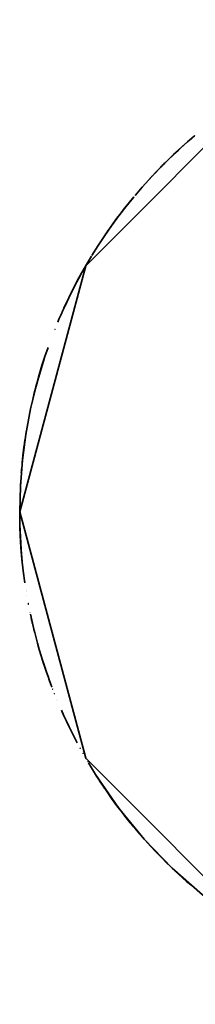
# Model space of a CAD drawing. Header units: millimetres. Extents: x 0 to 1340, y 0 to 800.
# Tile 12 of 100: x 276.583 to 276.732, y 233.75 to 234.583. Entities that reach past the tile are written whole.
import ezdxf

# ---------------------------------------------------------------- set-up
doc = ezdxf.new("R2010")
doc.units = ezdxf.units.MM
doc.layers.add('OUTLINE', color=7, linetype='Continuous', lineweight=35, true_color=0x141414)

msp = doc.modelspace()

# ---------------------------------------------------------------- linework, layer by layer
at = {"layer": 'OUTLINE'}
for points in [[(277.41667, 234.16667), (277.36084, 234.375), (277.20833, 234.52751), (277, 234.58333), (276.79167, 234.52751), (276.63916, 234.375), (276.58333, 234.16667)], [(277.41667, 234.16667), (277.36084, 234.375), (277.20833, 234.52751), (277, 234.58333), (276.79167, 234.52751), (276.63916, 234.375), (276.58333, 234.16667)], [(276.73111, 234.48496), (276.72527, 234.47993), (276.71952, 234.47479), (276.71387, 234.46955), (276.70832, 234.46421), (276.70287, 234.45877), (276.69751, 234.45322)], [(276.72942, 234.48352), (276.72942, 234.48352), (276.72942, 234.48352), (276.72942, 234.48352), (276.72942, 234.48352), (276.72942, 234.48352), (276.72942, 234.48352)], [(276.73005, 234.48406), (276.73005, 234.48406), (276.73005, 234.48406), (276.73005, 234.48406), (276.73005, 234.48406), (276.73005, 234.48406), (276.73005, 234.48406)], [(276.73069, 234.4846), (276.73069, 234.4846), (276.73069, 234.4846), (276.73069, 234.4846), (276.73069, 234.4846), (276.73069, 234.4846), (276.73069, 234.4846)], [(276.73149, 234.48527), (276.73148, 234.48527), (276.73147, 234.48527), (276.73147, 234.48526), (276.73146, 234.48526), (276.73146, 234.48525), (276.73145, 234.48525)], [(276.72175, 234.47681), (276.71759, 234.47303), (276.71348, 234.46918), (276.70942, 234.46529), (276.70542, 234.46134), (276.70146, 234.45733), (276.69757, 234.45328)], [(276.72827, 234.48254), (276.72566, 234.48027), (276.72306, 234.47798), (276.72049, 234.47567), (276.71793, 234.47334), (276.7154, 234.47099), (276.71288, 234.46862)], [(276.72371, 234.47855), (276.72338, 234.47827), (276.72306, 234.47798), (276.72274, 234.47769), (276.72242, 234.47741), (276.72209, 234.47712), (276.72177, 234.47683)], [(276.72432, 234.4791), (276.72432, 234.4791), (276.72432, 234.4791), (276.72432, 234.4791), (276.72432, 234.4791), (276.72432, 234.4791), (276.72432, 234.4791)], [(276.72525, 234.47992), (276.72525, 234.47992), (276.72525, 234.47992), (276.72525, 234.47992), (276.72525, 234.47992), (276.72525, 234.47992), (276.72525, 234.47992)], [(276.72557, 234.48019), (276.72556, 234.48019), (276.72556, 234.48019), (276.72556, 234.48019), (276.72556, 234.48019), (276.72556, 234.48019), (276.72556, 234.48019)], [(276.72764, 234.48199), (276.72764, 234.48199), (276.72764, 234.48199), (276.72764, 234.48199), (276.72764, 234.48199), (276.72764, 234.48199), (276.72764, 234.48199)], [(276.71676, 234.47225), (276.71052, 234.46635), (276.7044, 234.46032), (276.69841, 234.45416), (276.69254, 234.44788), (276.68681, 234.44148), (276.68121, 234.43496)], [(276.70667, 234.46259), (276.70596, 234.46188), (276.70525, 234.46117), (276.70454, 234.46046), (276.70383, 234.45974), (276.70312, 234.45903), (276.70242, 234.45831)], [(276.69452, 234.45003), (276.69435, 234.44985), (276.69418, 234.44966), (276.69401, 234.44948), (276.69384, 234.44929), (276.69367, 234.4491), (276.6935, 234.44892)], [(276.69585, 234.45146), (276.6957, 234.45129), (276.69554, 234.45112), (276.69538, 234.45096), (276.69523, 234.45079), (276.69507, 234.45062), (276.69492, 234.45045)], [(276.69625, 234.45188), (276.69625, 234.45188), (276.69625, 234.45188), (276.69625, 234.45188), (276.69625, 234.45188), (276.69625, 234.45188), (276.69625, 234.45188)], [(276.69678, 234.45245), (276.69678, 234.45245), (276.69678, 234.45245), (276.69678, 234.45245), (276.69678, 234.45245), (276.69678, 234.45245), (276.69678, 234.45245)], [(276.69772, 234.45344), (276.69772, 234.45344), (276.69772, 234.45344), (276.69772, 234.45344), (276.69772, 234.45344), (276.69772, 234.45344), (276.69772, 234.45344)], [(276.70053, 234.45638), (276.70053, 234.45638), (276.70053, 234.45638), (276.70053, 234.45637), (276.70053, 234.45637), (276.70053, 234.45637), (276.70053, 234.45637)], [(276.70148, 234.45735), (276.70148, 234.45735), (276.70148, 234.45735), (276.70148, 234.45735), (276.70148, 234.45735), (276.70148, 234.45735), (276.70148, 234.45735)], [(276.69435, 234.44984), (276.69435, 234.44984), (276.69435, 234.44984), (276.69435, 234.44984), (276.69435, 234.44984), (276.69435, 234.44984), (276.69435, 234.44984)], [(276.68005, 234.43358), (276.68005, 234.43358), (276.68005, 234.43358), (276.68005, 234.43358), (276.68005, 234.43358), (276.68005, 234.43358), (276.68005, 234.43358)], [(276.68063, 234.43427), (276.68063, 234.43427), (276.68063, 234.43427), (276.68063, 234.43427), (276.68063, 234.43427), (276.68063, 234.43427), (276.68063, 234.43427)], [(276.6811, 234.43484), (276.6811, 234.43484), (276.6811, 234.43484), (276.6811, 234.43483), (276.6811, 234.43483), (276.6811, 234.43483), (276.6811, 234.43483)], [(276.68121, 234.43496), (276.68119, 234.43494), (276.68118, 234.43493), (276.68116, 234.43491), (276.68115, 234.43489), (276.68113, 234.43487), (276.68112, 234.43486)], [(276.6795, 234.43292), (276.67315, 234.42508), (276.66699, 234.41709), (276.66102, 234.40896), (276.65526, 234.40068), (276.64969, 234.39227), (276.64433, 234.38372)], [(276.67984, 234.43333), (276.6762, 234.4289), (276.67262, 234.42441), (276.6691, 234.41988), (276.66564, 234.4153), (276.66225, 234.41067), (276.65892, 234.40599)], [(276.67752, 234.43052), (276.67614, 234.42882), (276.67477, 234.42712), (276.67341, 234.42541), (276.67206, 234.4237), (276.67072, 234.42198), (276.66938, 234.42025)], [(276.66825, 234.41877), (276.66712, 234.41728), (276.666, 234.41578), (276.66489, 234.41427), (276.66378, 234.41277), (276.66267, 234.41125), (276.66158, 234.40973)], [(276.66708, 234.41722), (276.66708, 234.41722), (276.66708, 234.41722), (276.66708, 234.41722), (276.66708, 234.41722), (276.66708, 234.41722), (276.66708, 234.41722)], [(276.66973, 234.4207), (276.66973, 234.4207), (276.66973, 234.4207), (276.66973, 234.4207), (276.66973, 234.42069), (276.66972, 234.42069), (276.66972, 234.42069)], [(276.67025, 234.42137), (276.67025, 234.42137), (276.67025, 234.42137), (276.67025, 234.42137), (276.67025, 234.42137), (276.67025, 234.42137), (276.67025, 234.42137)], [(276.66067, 234.40846), (276.65976, 234.40718), (276.65885, 234.40589), (276.65795, 234.4046), (276.65705, 234.4033), (276.65616, 234.402), (276.65527, 234.4007)], [(276.6589, 234.40597), (276.6589, 234.40597), (276.6589, 234.40596), (276.6589, 234.40596), (276.6589, 234.40596), (276.6589, 234.40596), (276.6589, 234.40596)], [(276.65047, 234.39347), (276.65047, 234.39347), (276.65047, 234.39347), (276.65047, 234.39347), (276.65047, 234.39347), (276.65047, 234.39347), (276.65047, 234.39347)], [(276.651, 234.39428), (276.651, 234.39428), (276.651, 234.39428), (276.651, 234.39428), (276.651, 234.39428), (276.651, 234.39428), (276.651, 234.39428)], [(276.65152, 234.39508), (276.65152, 234.39508), (276.65152, 234.39508), (276.65152, 234.39508), (276.65152, 234.39508), (276.65152, 234.39508), (276.65152, 234.39508)], [(276.65258, 234.39668), (276.65258, 234.39668), (276.65258, 234.39668), (276.65258, 234.39668), (276.65258, 234.39668), (276.65258, 234.39668), (276.65258, 234.39668)], [(276.64731, 234.38852), (276.64731, 234.38852), (276.64731, 234.38852), (276.64731, 234.38852), (276.64731, 234.38852), (276.64731, 234.38852), (276.64731, 234.38852)], [(276.64787, 234.38942), (276.64787, 234.38942), (276.64787, 234.38942), (276.64787, 234.38941), (276.64787, 234.38941), (276.64787, 234.38941), (276.64787, 234.38941)], [(276.64839, 234.39023), (276.64839, 234.39023), (276.64839, 234.39023), (276.64839, 234.39023), (276.64839, 234.39023), (276.64839, 234.39023), (276.64839, 234.39023)], [(276.64891, 234.39105), (276.64891, 234.39105), (276.64891, 234.39105), (276.64891, 234.39104), (276.64891, 234.39104), (276.64891, 234.39104), (276.64891, 234.39104)], [(276.64398, 234.38313), (276.63988, 234.37624), (276.63591, 234.36927), (276.63208, 234.36223), (276.62838, 234.35511), (276.62483, 234.34793), (276.62141, 234.34067)], [(276.63564, 234.36878), (276.63298, 234.36392), (276.63039, 234.35901), (276.62786, 234.35408), (276.6254, 234.34911), (276.62301, 234.34411), (276.62068, 234.33908)], [(276.62165, 234.34121), (276.62061, 234.33893), (276.61958, 234.33664), (276.61856, 234.33434), (276.61756, 234.33204), (276.61657, 234.32974), (276.61559, 234.32743)], [(276.61971, 234.33694), (276.61971, 234.33694), (276.61971, 234.33694), (276.61971, 234.33694), (276.61971, 234.33694), (276.61971, 234.33694), (276.61971, 234.33694)], [(276.6204, 234.33847), (276.62038, 234.33842), (276.62036, 234.33837), (276.62033, 234.33832), (276.62031, 234.33827), (276.62029, 234.33822), (276.62027, 234.33817)], [(276.62086, 234.33949), (276.62086, 234.33948), (276.62086, 234.33948), (276.62086, 234.33948), (276.62086, 234.33948), (276.62086, 234.33948), (276.62086, 234.33948)], [(276.61306, 234.32123), (276.61306, 234.32123), (276.61306, 234.32123), (276.61306, 234.32123), (276.61306, 234.32122), (276.61306, 234.32122), (276.61306, 234.32122)], [(276.60729, 234.30591), (276.60466, 234.29827), (276.60219, 234.29059), (276.59986, 234.28286), (276.59769, 234.27509), (276.59566, 234.26727), (276.59379, 234.25942)], [(276.60406, 234.29643), (276.59776, 234.27536), (276.59259, 234.25399), (276.58855, 234.23237), (276.58565, 234.21057), (276.58391, 234.18865), (276.58333, 234.16667)], [(276.6038, 234.29565), (276.60234, 234.29109), (276.60094, 234.28652), (276.59959, 234.28193), (276.5983, 234.27732), (276.59705, 234.2727), (276.59586, 234.26807)], [(276.59299, 234.25585), (276.59299, 234.25585), (276.59299, 234.25585), (276.59299, 234.25585), (276.59299, 234.25585), (276.59299, 234.25585), (276.59299, 234.25585)], [(276.59325, 234.25703), (276.59325, 234.25703), (276.59325, 234.25703), (276.59325, 234.25703), (276.59325, 234.25703), (276.59325, 234.25703), (276.59325, 234.25703)], [(276.59099, 234.24618), (276.59099, 234.24618), (276.59099, 234.24618), (276.59099, 234.24618), (276.59099, 234.24618), (276.59099, 234.24618), (276.59099, 234.24618)], [(276.58914, 234.23599), (276.5891, 234.23574), (276.58906, 234.23548), (276.58901, 234.23523), (276.58897, 234.23497), (276.58893, 234.23471), (276.58889, 234.23446)], [(276.5894, 234.23753), (276.5894, 234.23753), (276.5894, 234.23753), (276.5894, 234.23752), (276.5894, 234.23752), (276.5894, 234.23752), (276.5894, 234.23752)], [(276.58802, 234.22901), (276.58749, 234.22537), (276.58699, 234.22172), (276.58652, 234.21807), (276.58608, 234.21442), (276.58567, 234.21076), (276.5853, 234.2071)], [(276.58828, 234.2307), (276.58828, 234.2307), (276.58828, 234.2307), (276.58828, 234.2307), (276.58828, 234.2307), (276.58828, 234.2307), (276.58828, 234.2307)], [(276.58866, 234.23309), (276.5886, 234.2327), (276.58854, 234.2323), (276.58847, 234.23191), (276.58841, 234.23151), (276.58835, 234.23112), (276.58829, 234.23072)], [(276.58729, 234.22397), (276.58695, 234.22142), (276.58662, 234.21887), (276.5863, 234.21632), (276.586, 234.21377), (276.58572, 234.21121), (276.58545, 234.20865)], [(276.58668, 234.21938), (276.58668, 234.21938), (276.58668, 234.21938), (276.58668, 234.21938), (276.58668, 234.21938), (276.58668, 234.21938), (276.58668, 234.21938)], [(276.58697, 234.22161), (276.58697, 234.2216), (276.58697, 234.2216), (276.58697, 234.22159), (276.58697, 234.22159), (276.58697, 234.22158), (276.58697, 234.22158)], [(276.58717, 234.22306), (276.58714, 234.22284), (276.58711, 234.22262), (276.58708, 234.2224), (276.58705, 234.22218), (276.58702, 234.22196), (276.58699, 234.22174)], [(276.5859, 234.2128), (276.5859, 234.2128), (276.5859, 234.2128), (276.5859, 234.2128), (276.5859, 234.2128), (276.5859, 234.2128), (276.5859, 234.2128)], [(276.58494, 234.2032), (276.58489, 234.20267), (276.58485, 234.20214), (276.5848, 234.20161), (276.58476, 234.20108), (276.58471, 234.20056), (276.58467, 234.20003)], [(276.58477, 234.20129), (276.58477, 234.20129), (276.58477, 234.20129), (276.58477, 234.20129), (276.58477, 234.20129), (276.58477, 234.20129), (276.58477, 234.20129)], [(276.58482, 234.20186), (276.58482, 234.20186), (276.58482, 234.20186), (276.58482, 234.20186), (276.58482, 234.20186), (276.58482, 234.20185), (276.58482, 234.20185)], [(276.58491, 234.20286), (276.58491, 234.20286), (276.58491, 234.20286), (276.58491, 234.20286), (276.58491, 234.20286), (276.58491, 234.20286), (276.58491, 234.20286)], [(276.585, 234.20392), (276.585, 234.20391), (276.585, 234.2039), (276.585, 234.2039), (276.585, 234.20389), (276.585, 234.20389), (276.585, 234.20388)], [(276.585, 234.20387), (276.585, 234.20387), (276.585, 234.20387), (276.585, 234.20387), (276.585, 234.20386), (276.585, 234.20386), (276.585, 234.20386)], [(276.58527, 234.20682), (276.58527, 234.20682), (276.58527, 234.20681), (276.58527, 234.20681), (276.58527, 234.2068), (276.58527, 234.2068), (276.58527, 234.20679)], [(276.58528, 234.20688), (276.58528, 234.20688), (276.58528, 234.20688), (276.58528, 234.20688), (276.58528, 234.20688), (276.58528, 234.20688), (276.58528, 234.20688)], [(276.58409, 234.19176), (276.58409, 234.19176), (276.58409, 234.19176), (276.58409, 234.19176), (276.58409, 234.19176), (276.58409, 234.19176), (276.58409, 234.19176)], [(276.58416, 234.19289), (276.58416, 234.19289), (276.58416, 234.19289), (276.58416, 234.19289), (276.58416, 234.19289), (276.58416, 234.19289), (276.58416, 234.19288)], [(276.5842, 234.19345), (276.5842, 234.19345), (276.5842, 234.19345), (276.5842, 234.19345), (276.5842, 234.19345), (276.5842, 234.19345), (276.5842, 234.19345)], [(276.58466, 234.19992), (276.58466, 234.19992), (276.58466, 234.19991), (276.58466, 234.19991), (276.58466, 234.19991), (276.58466, 234.1999), (276.58466, 234.1999)], [(276.58399, 234.19008), (276.58398, 234.18986), (276.58397, 234.18964), (276.58396, 234.18942), (276.58394, 234.1892), (276.58393, 234.18898), (276.58392, 234.18877)], [(276.58392, 234.18873), (276.58392, 234.18873), (276.58392, 234.18873), (276.58392, 234.18873), (276.58392, 234.18872), (276.58392, 234.18872), (276.58392, 234.18872)], [(276.58397, 234.18961), (276.58397, 234.18961), (276.58397, 234.18961), (276.58397, 234.18961), (276.58397, 234.18961), (276.58397, 234.18961), (276.58397, 234.1896)], [(276.58404, 234.19092), (276.58403, 234.19078), (276.58402, 234.19065), (276.58402, 234.19052), (276.58401, 234.19038), (276.584, 234.19025), (276.58399, 234.19012)], [(276.58333, 234.16677), (276.58333, 234.16675), (276.58333, 234.16673), (276.58333, 234.16672), (276.58333, 234.1667), (276.58333, 234.16668), (276.58333, 234.16667)], [(276.58335, 234.17085), (276.58335, 234.17085), (276.58335, 234.17085), (276.58335, 234.17085), (276.58335, 234.17085), (276.58335, 234.17085), (276.58335, 234.17085)], [(276.58335, 234.16997), (276.58336, 234.16224), (276.58351, 234.15451), (276.58381, 234.14678), (276.58425, 234.13907), (276.58483, 234.13136), (276.58556, 234.12366)], [(276.58333, 234.16667), (276.63916, 233.95833), (276.79167, 233.80582), (277, 233.75), (277.20833, 233.80582), (277.36084, 233.95833), (277.41667, 234.16667)], [(276.58333, 234.16667), (276.58345, 234.15666), (276.58381, 234.14666), (276.58441, 234.13667), (276.58525, 234.1267), (276.58633, 234.11675), (276.58765, 234.10683)], [(276.58333, 234.16667), (276.63916, 233.95833), (276.79167, 233.80582), (277, 233.75), (277.20833, 233.80582), (277.36084, 233.95833), (277.41667, 234.16667)], [(276.58333, 234.16667), (276.58337, 234.1614), (276.58347, 234.15613), (276.58363, 234.15086), (276.58387, 234.1456), (276.58417, 234.14034), (276.58453, 234.13508)], [(276.58344, 234.15702), (276.58344, 234.15702), (276.58344, 234.15702), (276.58344, 234.15702), (276.58344, 234.15702), (276.58344, 234.15702), (276.58344, 234.15702)], [(276.58349, 234.15515), (276.58349, 234.15515), (276.58349, 234.15515), (276.58349, 234.15515), (276.58349, 234.15515), (276.58349, 234.15515), (276.58349, 234.15515)], [(276.58373, 234.14851), (276.58373, 234.14851), (276.58373, 234.14851), (276.58373, 234.14851), (276.58373, 234.14851), (276.58373, 234.14851), (276.58373, 234.14851)], [(276.58527, 234.12654), (276.5853, 234.12622), (276.58533, 234.12589), (276.58537, 234.12557), (276.5854, 234.12525), (276.58543, 234.12492), (276.58546, 234.1246)], [(276.58872, 234.09991), (276.58872, 234.09991), (276.58872, 234.09991), (276.58872, 234.09991), (276.58872, 234.09991), (276.58872, 234.09991), (276.58872, 234.09991)], [(276.58881, 234.09933), (276.58881, 234.09933), (276.58881, 234.09933), (276.58881, 234.09933), (276.58881, 234.09933), (276.58881, 234.09933), (276.58881, 234.09933)], [(276.58939, 234.09589), (276.58939, 234.09589), (276.58939, 234.09589), (276.58939, 234.09589), (276.58939, 234.09589), (276.58939, 234.09589), (276.58939, 234.09589)], [(276.59057, 234.08936), (276.59057, 234.08936), (276.59057, 234.08935), (276.59057, 234.08934), (276.59057, 234.08934), (276.59057, 234.08933), (276.59057, 234.08933)], [(276.59064, 234.089), (276.59064, 234.08899), (276.59064, 234.08898), (276.59064, 234.08897), (276.59064, 234.08897), (276.59064, 234.08896), (276.59065, 234.08895)], [(276.59073, 234.08851), (276.59073, 234.08851), (276.59073, 234.0885), (276.59073, 234.0885), (276.59073, 234.0885), (276.59073, 234.0885), (276.59073, 234.0885)], [(276.59209, 234.08168), (276.59209, 234.08167), (276.5921, 234.08166), (276.5921, 234.08165), (276.5921, 234.08164), (276.5921, 234.08163), (276.5921, 234.08162)], [(276.5924, 234.08022), (276.59295, 234.07768), (276.59351, 234.07514), (276.59409, 234.0726), (276.59469, 234.07007), (276.5953, 234.06754), (276.59592, 234.06502)], [(276.59305, 234.0772), (276.59324, 234.07636), (276.59342, 234.07552), (276.59361, 234.07469), (276.5938, 234.07385), (276.59399, 234.07302), (276.59419, 234.07218)], [(276.59308, 234.07708), (276.59309, 234.07704), (276.5931, 234.077), (276.5931, 234.07696), (276.59311, 234.07692), (276.59312, 234.07688), (276.59313, 234.07684)], [(276.59314, 234.0768), (276.59314, 234.0768), (276.59314, 234.0768), (276.59314, 234.07679), (276.59314, 234.07679), (276.59314, 234.07679), (276.59314, 234.07679)], [(276.59547, 234.06682), (276.59688, 234.0613), (276.59836, 234.05579), (276.59991, 234.05031), (276.60154, 234.04485), (276.60324, 234.03941), (276.60502, 234.03399)], [(276.60185, 234.04383), (276.60185, 234.04383), (276.60185, 234.04383), (276.60185, 234.04383), (276.60185, 234.04383), (276.60185, 234.04383), (276.60185, 234.04383)], [(276.602, 234.04336), (276.602, 234.04336), (276.602, 234.04336), (276.602, 234.04336), (276.602, 234.04336), (276.602, 234.04336), (276.602, 234.04336)], [(276.60244, 234.04195), (276.60361, 234.03828), (276.60481, 234.03463), (276.60604, 234.03098), (276.60731, 234.02735), (276.60862, 234.02373), (276.60995, 234.02012)], [(276.60735, 234.02726), (276.60735, 234.02726), (276.60735, 234.02725), (276.60735, 234.02725), (276.60735, 234.02725), (276.60735, 234.02725), (276.60735, 234.02725)], [(276.60966, 234.0209), (276.6098, 234.02053), (276.60994, 234.02015), (276.61008, 234.01978), (276.61023, 234.0194), (276.61037, 234.01903), (276.61051, 234.01865)], [(276.61035, 234.01908), (276.61038, 234.019), (276.61041, 234.01891), (276.61045, 234.01882), (276.61048, 234.01873), (276.61051, 234.01865), (276.61055, 234.01856)], [(276.61052, 234.01862), (276.61052, 234.01862), (276.61052, 234.01862), (276.61052, 234.01862), (276.61052, 234.01862), (276.61052, 234.01862), (276.61052, 234.01862)], [(276.61121, 234.01681), (276.61122, 234.0168), (276.61122, 234.01678), (276.61123, 234.01677), (276.61124, 234.01676), (276.61124, 234.01674), (276.61125, 234.01673)], [(276.61125, 234.01672), (276.61125, 234.01671), (276.61125, 234.01671), (276.61125, 234.01671), (276.61125, 234.01671), (276.61125, 234.01671), (276.61125, 234.01671)], [(276.61273, 234.01293), (276.61273, 234.01293), (276.61273, 234.01293), (276.61273, 234.01292), (276.61273, 234.01292), (276.61274, 234.01292), (276.61274, 234.01292)], [(276.61293, 234.01244), (276.61293, 234.01244), (276.61293, 234.01244), (276.61293, 234.01244), (276.61293, 234.01244), (276.61293, 234.01244), (276.61293, 234.01244)], [(276.61467, 234.00814), (276.61467, 234.00814), (276.61467, 234.00814), (276.61467, 234.00814), (276.61467, 234.00814), (276.61467, 234.00814), (276.61467, 234.00814)], [(276.61506, 234.00719), (276.61506, 234.00719), (276.61506, 234.00719), (276.61506, 234.00719), (276.61506, 234.00719), (276.61506, 234.00719), (276.61506, 234.00719)], [(276.61862, 233.99886), (276.6207, 233.9942), (276.62285, 233.98956), (276.62505, 233.98495), (276.6273, 233.98037), (276.62961, 233.97581), (276.63198, 233.97128)], [(276.63428, 233.96701), (276.63432, 233.96694), (276.63436, 233.96687), (276.6344, 233.9668), (276.63444, 233.96672), (276.63448, 233.96665), (276.63452, 233.96658)], [(276.63452, 233.96658), (276.63452, 233.96658), (276.63452, 233.96658), (276.63452, 233.96658), (276.63452, 233.96658), (276.63452, 233.96658), (276.63452, 233.96658)], [(276.63473, 233.96619), (276.63473, 233.96619), (276.63473, 233.96619), (276.63473, 233.96619), (276.63473, 233.96619), (276.63473, 233.96619), (276.63473, 233.96619)], [(276.63609, 233.96374), (276.63609, 233.96374), (276.63609, 233.96374), (276.63609, 233.96374), (276.63609, 233.96374), (276.63609, 233.96374), (276.63609, 233.96374)], [(276.63682, 233.96244), (276.63682, 233.96244), (276.63682, 233.96244), (276.63682, 233.96244), (276.63682, 233.96244), (276.63682, 233.96243), (276.63682, 233.96243)], [(276.63893, 233.95872), (276.63893, 233.95872), (276.63893, 233.95872), (276.63893, 233.95872), (276.63893, 233.95872), (276.63893, 233.95872), (276.63894, 233.95872)], [(276.63939, 233.95794), (276.63939, 233.95794), (276.63939, 233.95793), (276.63939, 233.95793), (276.63939, 233.95793), (276.63939, 233.95793), (276.63939, 233.95793)], [(276.64087, 233.95539), (276.64088, 233.95538), (276.64088, 233.95537), (276.64089, 233.95536), (276.6409, 233.95534), (276.64091, 233.95533), (276.64091, 233.95532)], [(276.6415, 233.95432), (276.64319, 233.9515), (276.6449, 233.94869), (276.64663, 233.9459), (276.64838, 233.94312), (276.65016, 233.94035), (276.65195, 233.9376)], [(276.64152, 233.95429), (276.64152, 233.95429), (276.64152, 233.95429), (276.64152, 233.95429), (276.64152, 233.95429), (276.64152, 233.95429), (276.64152, 233.95428)], [(276.64308, 233.95168), (276.64308, 233.95168), (276.64308, 233.95168), (276.64308, 233.95168), (276.64308, 233.95168), (276.64308, 233.95168), (276.64308, 233.95168)], [(276.64465, 233.9491), (276.64465, 233.9491), (276.64465, 233.9491), (276.64465, 233.9491), (276.64465, 233.9491), (276.64465, 233.9491), (276.64465, 233.9491)], [(276.64582, 233.9472), (276.64582, 233.9472), (276.64582, 233.9472), (276.64582, 233.9472), (276.64582, 233.9472), (276.64582, 233.9472), (276.64582, 233.9472)], [(276.64725, 233.94491), (276.64725, 233.94491), (276.64725, 233.9449), (276.64725, 233.9449), (276.64725, 233.9449), (276.64725, 233.9449), (276.64725, 233.9449)], [(276.64742, 233.94464), (276.64742, 233.94464), (276.64742, 233.94464), (276.64742, 233.94464), (276.64742, 233.94464), (276.64742, 233.94464), (276.64742, 233.94464)], [(276.6475, 233.9445), (276.66691, 233.91635), (276.68855, 233.88988), (276.71229, 233.86528), (276.73798, 233.8427), (276.76542, 233.82231), (276.79445, 233.80423)], [(276.65047, 233.93987), (276.65123, 233.93869), (276.652, 233.93752), (276.65277, 233.93635), (276.65355, 233.93518), (276.65433, 233.93402), (276.65512, 233.93286)], [(276.65145, 233.93836), (276.65145, 233.93836), (276.65145, 233.93836), (276.65145, 233.93836), (276.65145, 233.93836), (276.65145, 233.93836), (276.65145, 233.93836)], [(276.65232, 233.93703), (276.65663, 233.93064), (276.66106, 233.92432), (276.66561, 233.91809), (276.67027, 233.91194), (276.67504, 233.90588), (276.67992, 233.89991)], [(276.65519, 233.93276), (276.65519, 233.93275), (276.65519, 233.93275), (276.65519, 233.93275), (276.65519, 233.93275), (276.6552, 233.93274), (276.6552, 233.93274)], [(276.65737, 233.92957), (276.65742, 233.9295), (276.65746, 233.92944), (276.65751, 233.92937), (276.65756, 233.9293), (276.6576, 233.92923), (276.65765, 233.92916)], [(276.65766, 233.92915), (276.65766, 233.92915), (276.65766, 233.92915), (276.65766, 233.92915), (276.65766, 233.92915), (276.65766, 233.92914), (276.65766, 233.92914)], [(276.65925, 233.92687), (276.65925, 233.92687), (276.65925, 233.92687), (276.65925, 233.92687), (276.65925, 233.92687), (276.65925, 233.92687), (276.65925, 233.92687)], [(276.66189, 233.92316), (276.66193, 233.9231), (276.66198, 233.92305), (276.66202, 233.92299), (276.66206, 233.92293), (276.6621, 233.92287), (276.66214, 233.92281)], [(276.66215, 233.9228), (276.66215, 233.9228), (276.66216, 233.9228), (276.66216, 233.9228), (276.66216, 233.9228), (276.66216, 233.9228), (276.66216, 233.92279)], [(276.66377, 233.92057), (276.66378, 233.92057), (276.66378, 233.92057), (276.66378, 233.92057), (276.66378, 233.92057), (276.66378, 233.92057), (276.66378, 233.92057)], [(276.66595, 233.91762), (276.66807, 233.91481), (276.67021, 233.91201), (276.67238, 233.90923), (276.67457, 233.90646), (276.67678, 233.90372), (276.67902, 233.90099)], [(276.66647, 233.91693), (276.66652, 233.91687), (276.66656, 233.9168), (276.66661, 233.91674), (276.66666, 233.91667), (276.66671, 233.91661), (276.66676, 233.91654)], [(276.68018, 233.89959), (276.68019, 233.89959), (276.68019, 233.89959), (276.68019, 233.89958), (276.6802, 233.89958), (276.6802, 233.89957), (276.6802, 233.89957)], [(276.6807, 233.89897), (276.68504, 233.89388), (276.68946, 233.88886), (276.69397, 233.88391), (276.69855, 233.87903), (276.70321, 233.87422), (276.70794, 233.86949)], [(276.68128, 233.89828), (276.68146, 233.89807), (276.68164, 233.89785), (276.68183, 233.89764), (276.68201, 233.89742), (276.68219, 233.89721), (276.68238, 233.89699)], [(276.68238, 233.89698), (276.68238, 233.89698), (276.68238, 233.89698), (276.68238, 233.89698), (276.68238, 233.89698), (276.68238, 233.89698), (276.68238, 233.89698)], [(276.68258, 233.89674), (276.68258, 233.89674), (276.68258, 233.89674), (276.68258, 233.89674), (276.68258, 233.89674), (276.68258, 233.89674), (276.68258, 233.89674)], [(276.68279, 233.89651), (276.68279, 233.89651), (276.68279, 233.89651), (276.68279, 233.89651), (276.68279, 233.89651), (276.68279, 233.89651), (276.68279, 233.89651)], [(276.684, 233.89509), (276.684, 233.89509), (276.684, 233.89509), (276.684, 233.89509), (276.684, 233.89509), (276.684, 233.89509), (276.684, 233.89509)], [(276.68486, 233.89409), (276.68486, 233.89409), (276.68486, 233.89409), (276.68486, 233.89409), (276.68486, 233.89409), (276.68486, 233.89409), (276.68486, 233.89409)], [(276.69225, 233.88578), (276.69225, 233.88578), (276.69225, 233.88578), (276.69225, 233.88578), (276.69225, 233.88578), (276.69225, 233.88578), (276.69225, 233.88578)], [(276.69296, 233.885), (276.69542, 233.88234), (276.6979, 233.87971), (276.7004, 233.87709), (276.70293, 233.8745), (276.70548, 233.87193), (276.70805, 233.86938)], [(276.69313, 233.88481), (276.69313, 233.88481), (276.69313, 233.88481), (276.69313, 233.88481), (276.69313, 233.88481), (276.69313, 233.88481), (276.69313, 233.88481)], [(276.69402, 233.88385), (276.69402, 233.88385), (276.69402, 233.88385), (276.69402, 233.88385), (276.69402, 233.88385), (276.69402, 233.88385), (276.69402, 233.88385)], [(276.69491, 233.88289), (276.69491, 233.88289), (276.69491, 233.88289), (276.69491, 233.88289), (276.69491, 233.88289), (276.69491, 233.88289), (276.69491, 233.88289)], [(276.6958, 233.88193), (276.6958, 233.88193), (276.6958, 233.88193), (276.6958, 233.88193), (276.6958, 233.88193), (276.6958, 233.88193), (276.6958, 233.88193)], [(276.69669, 233.88098), (276.69682, 233.88085), (276.69694, 233.88072), (276.69707, 233.88059), (276.69719, 233.88045), (276.69731, 233.88032), (276.69744, 233.88019)], [(276.70762, 233.86981), (276.71094, 233.86658), (276.71429, 233.86339), (276.71767, 233.86023), (276.7211, 233.85711), (276.72455, 233.85403), (276.72804, 233.85099)], [(276.71576, 233.86201), (276.71582, 233.86195), (276.71589, 233.86188), (276.71596, 233.86182), (276.71602, 233.86176), (276.71609, 233.8617), (276.71616, 233.86164)], [(276.71626, 233.86154), (276.71626, 233.86154), (276.71626, 233.86154), (276.71626, 233.86154), (276.71626, 233.86154), (276.71626, 233.86154), (276.71626, 233.86154)], [(276.71726, 233.86061), (276.71726, 233.86061), (276.71726, 233.86061), (276.71726, 233.86061), (276.71726, 233.86061), (276.71726, 233.86061), (276.71726, 233.86061)]]:
    msp.add_lwpolyline(points, dxfattribs=at)

doc.saveas('drawing.dxf')
